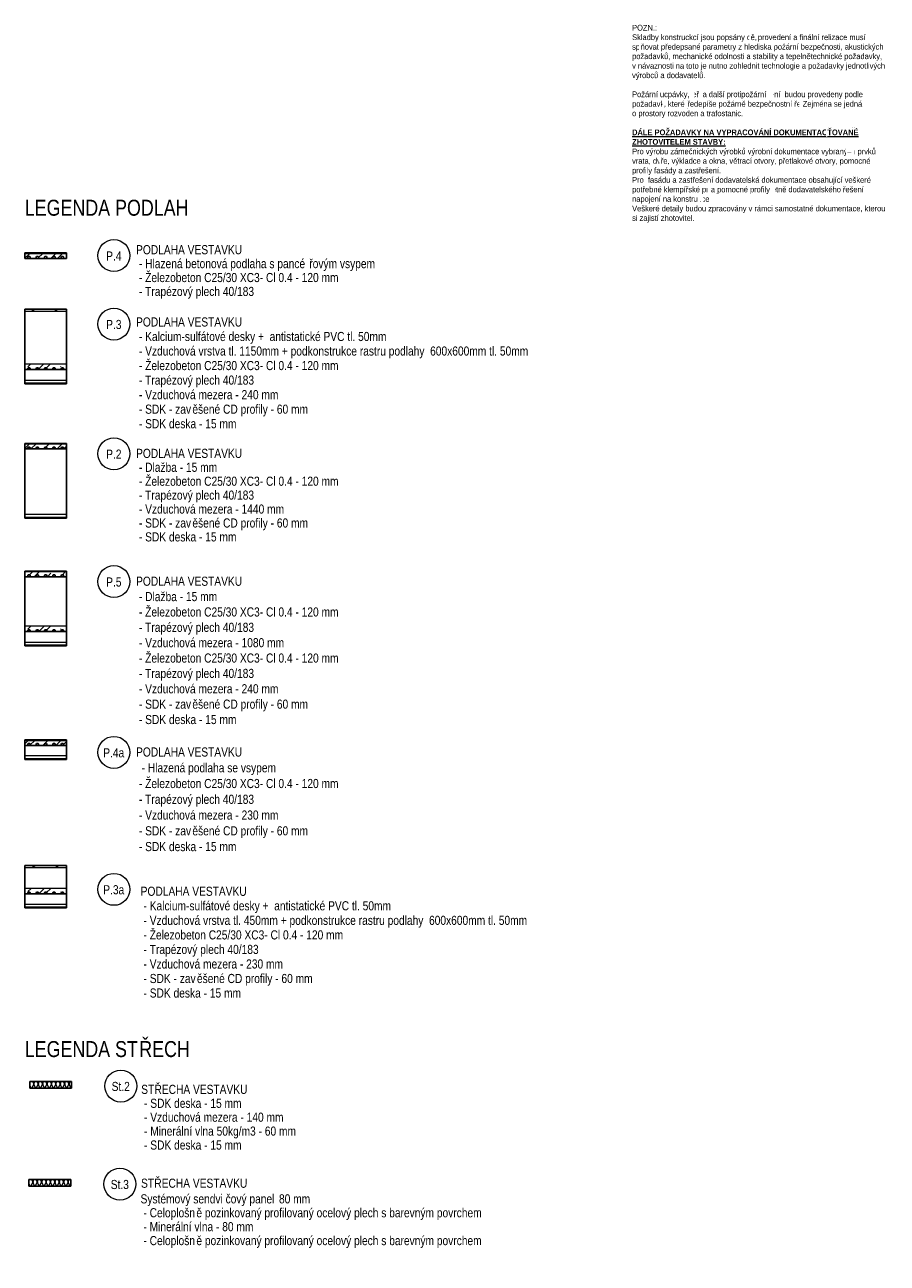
# Model space of a CAD drawing. Header units: millimetres. Extents: x -2033 to 156832, y -23587 to 25008.
# Tile 71 of 71: x 137941 to 156832, y -23587 to 3537. Entities that reach past the tile are written whole.
import ezdxf

# ---------------------------------------------------------------- set-up
doc = ezdxf.new("R2010")
doc.units = ezdxf.units.MM
for name, color, linetype, lineweight in [('CA_PODLAHA', 1, 'Continuous', 25), ('CA_PODLAHA25', 7, 'Continuous', 13), ('CA_SRAFY', 9, 'Continuous', 25), ('CA_TEXT25', 7, 'Continuous', 9)]:
    doc.layers.add(name, color=color, linetype=linetype, lineweight=lineweight)
doc.styles.add('Arial Narrow', font='ARIALN.TTF', dxfattribs={"height": 125})
doc.styles.add('Arial Narrow_B', font='ARIALNB.TTF', dxfattribs={"height": 125})
doc.styles.add('Arial_3', font='arial.ttf', dxfattribs={"width": 0.8, "height": 200})
doc.styles.add('Arial_5', font='arial.ttf', dxfattribs={"width": 0.8, "height": 350})
pattern_1 = [(45, (0, 0), (-359.21, 359.21), []), (45, (143.7, 0), (-359.21, 359.21), []), (45, (431.05, 0), (-215.526, 502.894), [203.2, -101.6, 3.353, -98.247])]
pattern_2 = [(216.87, (203.2, 508), (1523.9982, 1016.0027), [254, -2286]), (206.565, (508, 355.6), (-508.0007, -508.0002), [567.961, -567.961]), (198.435, (508, 101.6), (-1015.9995, -508.0012), [321.288, -1285.15])]

# ---------------------------------------------------------------- blocks, each defined once
blk = doc.blocks.new('Family - ___-2530644-LEGENDA PODLAH A STŘECH - ETAPA2 - VESTAVKY')
at = {"layer": 'CA_SRAFY', "lineweight": 9}
h = blk.add_hatch(dxfattribs=at)
h.set_pattern_fill('FP_55', color=256, style=0, pattern_type=2)
h.set_pattern_definition(pattern_1)
h.paths.add_polyline_path([(914, -1581), (914, -1476), (0, -1476), (0, -1581), (59, -1581), (72, -1541), (111, -1541), (124, -1581), (242, -1581), (254, -1541), (294, -1541), (307, -1581), (425, -1581), (437, -1541), (477, -1541), (489, -1581), (608, -1581), (620, -1541), (660, -1541), (672, -1581), (791, -1581), (803, -1541), (843, -1541), (855, -1581)])
at = {"layer": 'CA_PODLAHA'}
for p, q in [((914, -1461), (0, -1461)), ((0, -1461), (0, -1476)), ((0, -1476), (0, -1541)), ((0, -1541), (0, -1581)), ((0, -1581), (59, -1581)), ((59, -1581), (72, -1541)), ((72, -1541), (91, -1541)), ((91, -1541), (111, -1541)), ((111, -1541), (124, -1581)), ((124, -1581), (183, -1581)), ((183, -1581), (242, -1581)), ((242, -1581), (254, -1541)), ((254, -1541), (274, -1541)), ((274, -1541), (294, -1541)), ((294, -1541), (307, -1581)), ((307, -1581), (366, -1581)), ((366, -1581), (425, -1581)), ((425, -1581), (437, -1541)), ((437, -1541), (457, -1541)), ((457, -1541), (477, -1541)), ((477, -1541), (489, -1581)), ((489, -1581), (549, -1581)), ((549, -1581), (608, -1581)), ((608, -1581), (620, -1541)), ((620, -1541), (640, -1541)), ((640, -1541), (660, -1541)), ((660, -1541), (672, -1581)), ((672, -1581), (732, -1581)), ((732, -1581), (791, -1581)), ((791, -1581), (803, -1541)), ((803, -1541), (823, -1541)), ((823, -1541), (843, -1541)), ((843, -1541), (855, -1581)), ((855, -1581), (914, -1581)), ((914, -1476), (914, -1461)), ((914, -1541), (914, -1476)), ((914, -1581), (914, -1541))]:
    blk.add_line(p, q, dxfattribs=at)
at = {"layer": 'CA_PODLAHA25'}
for p, q in [((914, -1476), (0, -1476)), ((59, -1581), (124, -1581)), ((242, -1581), (307, -1581)), ((425, -1581), (489, -1581)), ((608, -1581), (672, -1581)), ((791, -1581), (855, -1581))]:
    blk.add_line(p, q, dxfattribs=at)
blk = doc.blocks.new('Family - ___-2530658-LEGENDA PODLAH A STŘECH - ETAPA2 - VESTAVKY')
at = {"layer": 'CA_SRAFY', "lineweight": 9}
h = blk.add_hatch(dxfattribs=at)
h.set_pattern_fill('FP_56', color=256, style=0, pattern_type=2)
h.set_pattern_definition(pattern_2)
h.paths.add_polyline_path([(914, -2744), (914, -2694), (0, -2694), (0, -2744)])
h = blk.add_hatch(dxfattribs=at)
h.set_pattern_fill('FP_55', color=256, style=0, pattern_type=2)
h.set_pattern_definition(pattern_1)
h.paths.add_polyline_path([(914, -4014), (914, -3894), (0, -3894), (0, -4014), (60, -4014), (72, -3974), (111, -3974), (124, -4014), (242, -4014), (254, -3974), (294, -3974), (307, -4014), (425, -4014), (437, -3974), (477, -3974), (490, -4014), (608, -4014), (620, -3974), (660, -3974), (672, -4014), (791, -4014), (803, -3974), (843, -3974), (855, -4014)])
at = {"layer": 'CA_PODLAHA'}
for p, q in [((914, -2694), (0, -2694)), ((0, -2694), (0, -2744)), ((914, -2744), (914, -2694)), ((0, -2744), (0, -3894)), ((914, -3894), (914, -2744)), ((0, -3894), (0, -3974)), ((0, -3974), (0, -4014)), ((0, -4014), (60, -4014)), ((914, -4014), (0, -4014)), ((0, -4014), (0, -4254)), ((60, -4014), (72, -3974)), ((72, -3974), (91, -3974)), ((91, -3974), (111, -3974)), ((111, -3974), (124, -4014)), ((124, -4014), (183, -4014)), ((183, -4014), (242, -4014)), ((242, -4014), (254, -3974)), ((254, -3974), (274, -3974)), ((274, -3974), (294, -3974)), ((294, -3974), (307, -4014)), ((307, -4014), (366, -4014)), ((366, -4014), (425, -4014)), ((425, -4014), (437, -3974)), ((437, -3974), (457, -3974)), ((457, -3974), (477, -3974)), ((477, -3974), (490, -4014)), ((490, -4014), (549, -4014)), ((549, -4014), (608, -4014)), ((608, -4014), (620, -3974)), ((620, -3974), (640, -3974)), ((640, -3974), (660, -3974)), ((660, -3974), (672, -4014)), ((672, -4014), (732, -4014)), ((732, -4014), (791, -4014)), ((791, -4014), (803, -3974)), ((803, -3974), (823, -3974)), ((823, -3974), (843, -3974)), ((843, -3974), (855, -4014)), ((855, -4014), (914, -4014)), ((914, -3974), (914, -3894)), ((914, -4014), (914, -3974)), ((914, -4254), (914, -4014)), ((0, -4254), (0, -4314)), ((0, -4314), (0, -4329)), ((0, -4329), (914, -4329)), ((914, -4314), (914, -4254)), ((914, -4329), (914, -4314))]:
    blk.add_line(p, q, dxfattribs=at)
at = {"layer": 'CA_PODLAHA25'}
for p, q in [((914, -2744), (0, -2744)), ((914, -3894), (0, -3894)), ((914, -4254), (0, -4254)), ((914, -4314), (0, -4314))]:
    blk.add_line(p, q, dxfattribs=at)
blk = doc.blocks.new('Family - ___-2530667-LEGENDA PODLAH A STŘECH - ETAPA2 - VESTAVKY')
at = {"layer": 'CA_SRAFY', "lineweight": 9}
h = blk.add_hatch(dxfattribs=at)
h.set_pattern_fill('FP_55', color=256, style=0, pattern_type=2)
h.set_pattern_definition(pattern_1)
h.paths.add_polyline_path([(914, -5752), (914, -5647), (0, -5647), (0, -5752), (60, -5752), (72, -5712), (111, -5712), (124, -5752), (242, -5752), (254, -5712), (294, -5712), (307, -5752), (425, -5752), (437, -5712), (477, -5712), (490, -5752), (608, -5752), (620, -5712), (660, -5712), (672, -5752), (791, -5752), (803, -5712), (843, -5712), (855, -5752)])
at = {"layer": 'CA_PODLAHA'}
for p, q in [((914, -5632), (0, -5632)), ((0, -5632), (0, -5647)), ((0, -5647), (0, -5712)), ((914, -5647), (914, -5632)), ((914, -5712), (914, -5647)), ((0, -5712), (0, -5752)), ((0, -5752), (60, -5752)), ((914, -5752), (0, -5752)), ((0, -5752), (0, -7192)), ((60, -5752), (72, -5712)), ((72, -5712), (91, -5712)), ((91, -5712), (111, -5712)), ((111, -5712), (124, -5752)), ((124, -5752), (183, -5752)), ((183, -5752), (242, -5752)), ((242, -5752), (254, -5712)), ((254, -5712), (274, -5712)), ((274, -5712), (294, -5712)), ((294, -5712), (307, -5752)), ((307, -5752), (366, -5752)), ((366, -5752), (425, -5752)), ((425, -5752), (437, -5712)), ((437, -5712), (457, -5712)), ((457, -5712), (477, -5712)), ((477, -5712), (490, -5752)), ((490, -5752), (549, -5752)), ((549, -5752), (608, -5752)), ((608, -5752), (620, -5712)), ((620, -5712), (640, -5712)), ((640, -5712), (660, -5712)), ((660, -5712), (672, -5752)), ((672, -5752), (732, -5752)), ((732, -5752), (791, -5752)), ((791, -5752), (803, -5712)), ((803, -5712), (823, -5712)), ((823, -5712), (843, -5712)), ((843, -5712), (855, -5752)), ((855, -5752), (914, -5752)), ((914, -5752), (914, -5712)), ((914, -7192), (914, -5752)), ((0, -7192), (0, -7252)), ((0, -7252), (0, -7267)), ((0, -7267), (914, -7267)), ((914, -7252), (914, -7192)), ((914, -7267), (914, -7252))]:
    blk.add_line(p, q, dxfattribs=at)
at = {"layer": 'CA_PODLAHA25'}
for p, q in [((914, -5647), (0, -5647)), ((914, -7192), (0, -7192)), ((914, -7252), (0, -7252))]:
    blk.add_line(p, q, dxfattribs=at)
blk = doc.blocks.new('Family - ___-2530699-LEGENDA PODLAH A STŘECH - ETAPA2 - VESTAVKY')
at = {"layer": 'CA_SRAFY', "lineweight": 9}
h = blk.add_hatch(dxfattribs=at)
h.set_pattern_fill('FP_57', color=256, angle=-113.578, style=0, pattern_type=2)
h.set_pattern_definition([(246.422, (495.98, -19616.23), (-0.0002, -220.727), [38.113, -20.106, 100.311, -20.106, -62.196]), (246.422, (495.98, -19616.23), (-0.0002, -220.727), [-178.636, 38.113, -24.083]), (293.578, (553.78, -19616.23), (96.332, 0.0005), [38.113, -20.106, 100.311, -20.106, -62.196]), (293.578, (553.78, -19616.23), (96.332, 0.0005), [-178.636, 38.113, -24.083]), (180, (553.78, -19616.23), (-6e-13, -220.73), [57.8, -38.532]), (180, (505.61, -19814.88), (-6e-13, -220.73), [57.8, -38.532]), (270, (569.03, -19651.16), (96.334, -2e-13), [18.426, -202.3]), (270, (520.86, -19761.53), (96.334, -2e-13), [18.426, -202.3]), (270, (480.74, -19651.16), (96.334, -2e-13), [18.426, -202.3]), (270, (432.57, -19761.53), (96.334, -2e-13), [18.426, -202.3])])
h.paths.add_polyline_path([(1026, -19605), (112, -19605), (112, -19755), (1026, -19755)])
at = {"layer": 'CA_PODLAHA'}
for p, q in [((1026, -19605), (112, -19605)), ((112, -19605), (112, -19755)), ((112, -19755), (1026, -19755)), ((1026, -19755), (1026, -19605))]:
    blk.add_line(p, q, dxfattribs=at)
blk = doc.blocks.new('Family - ___-2531409-LEGENDA PODLAH A STŘECH - ETAPA2 - VESTAVKY')
at = {"layer": 'CA_SRAFY', "lineweight": 9}
h = blk.add_hatch(dxfattribs=at)
h.set_pattern_fill('FP_55', color=256, style=0, pattern_type=2)
h.set_pattern_definition(pattern_1)
h.paths.add_polyline_path([(914, -8552), (914, -8447), (0, -8447), (0, -8552), (59, -8552), (71, -8512), (111, -8512), (123, -8552), (242, -8552), (254, -8512), (294, -8512), (306, -8552), (425, -8552), (437, -8512), (477, -8512), (489, -8552), (608, -8552), (620, -8512), (660, -8512), (672, -8552), (791, -8552), (803, -8512), (843, -8512), (855, -8552)])
h = blk.add_hatch(dxfattribs=at)
h.set_pattern_fill('FP_55', color=256, style=0, pattern_type=2)
h.set_pattern_definition(pattern_1)
h.paths.add_polyline_path([(914, -9752), (914, -9632), (0, -9632), (0, -9752), (59, -9752), (71, -9712), (111, -9712), (123, -9752), (242, -9752), (254, -9712), (294, -9712), (306, -9752), (425, -9752), (437, -9712), (477, -9712), (489, -9752), (608, -9752), (620, -9712), (660, -9712), (672, -9752), (791, -9752), (803, -9712), (843, -9712), (855, -9752)])
at = {"layer": 'CA_PODLAHA'}
for p, q in [((914, -8432), (0, -8432)), ((0, -8432), (0, -8447)), ((0, -8447), (0, -8512)), ((0, -8512), (0, -8552)), ((0, -8552), (59, -8552)), ((914, -8552), (0, -8552)), ((0, -8552), (0, -9632)), ((59, -8552), (71, -8512)), ((71, -8512), (91, -8512)), ((91, -8512), (111, -8512)), ((111, -8512), (123, -8552)), ((123, -8552), (183, -8552)), ((183, -8552), (242, -8552)), ((242, -8552), (254, -8512)), ((254, -8512), (274, -8512)), ((274, -8512), (294, -8512)), ((294, -8512), (306, -8552)), ((306, -8552), (366, -8552)), ((366, -8552), (425, -8552)), ((425, -8552), (437, -8512)), ((437, -8512), (457, -8512)), ((457, -8512), (477, -8512)), ((477, -8512), (489, -8552)), ((489, -8552), (549, -8552)), ((549, -8552), (608, -8552)), ((608, -8552), (620, -8512)), ((620, -8512), (640, -8512)), ((640, -8512), (660, -8512)), ((660, -8512), (672, -8552)), ((672, -8552), (732, -8552)), ((732, -8552), (791, -8552)), ((791, -8552), (803, -8512)), ((803, -8512), (823, -8512)), ((823, -8512), (843, -8512)), ((843, -8512), (855, -8552)), ((855, -8552), (914, -8552)), ((914, -8447), (914, -8432)), ((914, -8512), (914, -8447)), ((914, -8552), (914, -8512)), ((914, -9632), (914, -8552)), ((0, -9632), (0, -9712)), ((0, -9712), (0, -9752)), ((0, -9752), (59, -9752)), ((914, -9752), (0, -9752)), ((0, -9752), (0, -9992)), ((59, -9752), (71, -9712)), ((71, -9712), (91, -9712)), ((91, -9712), (111, -9712)), ((111, -9712), (123, -9752)), ((123, -9752), (183, -9752)), ((183, -9752), (242, -9752)), ((242, -9752), (254, -9712)), ((254, -9712), (274, -9712)), ((274, -9712), (294, -9712)), ((294, -9712), (306, -9752)), ((306, -9752), (366, -9752)), ((366, -9752), (425, -9752)), ((425, -9752), (437, -9712)), ((437, -9712), (457, -9712)), ((457, -9712), (477, -9712)), ((477, -9712), (489, -9752)), ((489, -9752), (549, -9752)), ((549, -9752), (608, -9752)), ((608, -9752), (620, -9712)), ((620, -9712), (640, -9712)), ((640, -9712), (660, -9712)), ((660, -9712), (672, -9752)), ((672, -9752), (732, -9752)), ((732, -9752), (791, -9752)), ((791, -9752), (803, -9712)), ((803, -9712), (823, -9712)), ((823, -9712), (843, -9712)), ((843, -9712), (855, -9752)), ((855, -9752), (914, -9752)), ((914, -9712), (914, -9632)), ((914, -9752), (914, -9712)), ((914, -9992), (914, -9752)), ((0, -9992), (0, -10052)), ((914, -10052), (914, -9992)), ((0, -10052), (0, -10067)), ((0, -10067), (914, -10067)), ((914, -10067), (914, -10052))]:
    blk.add_line(p, q, dxfattribs=at)
at = {"layer": 'CA_PODLAHA25'}
for p, q in [((914, -8447), (0, -8447)), ((914, -9632), (0, -9632)), ((914, -9992), (0, -9992)), ((914, -10052), (0, -10052))]:
    blk.add_line(p, q, dxfattribs=at)
blk = doc.blocks.new('Family - ___-2532806-LEGENDA PODLAH A STŘECH - ETAPA2 - VESTAVKY')
at = {"layer": 'CA_SRAFY', "lineweight": 9}
h = blk.add_hatch(dxfattribs=at)
h.set_pattern_fill('FP_55', color=256, style=0, pattern_type=2)
h.set_pattern_definition(pattern_1)
h.paths.add_polyline_path([(914, -12247), (914, -12142), (0, -12142), (0, -12247), (60, -12247), (72, -12207), (111, -12207), (124, -12247), (242, -12247), (254, -12207), (294, -12207), (307, -12247), (425, -12247), (437, -12207), (477, -12207), (490, -12247), (608, -12247), (620, -12207), (660, -12207), (672, -12247), (791, -12247), (803, -12207), (843, -12207), (855, -12247)])
at = {"layer": 'CA_PODLAHA'}
for p, q in [((914, -12127), (0, -12127)), ((0, -12127), (0, -12142)), ((0, -12142), (0, -12207)), ((914, -12142), (914, -12127)), ((914, -12207), (914, -12142)), ((0, -12207), (0, -12247)), ((0, -12247), (60, -12247)), ((914, -12247), (0, -12247)), ((0, -12247), (0, -12477)), ((0, -12477), (0, -12537)), ((60, -12247), (72, -12207)), ((72, -12207), (91, -12207)), ((91, -12207), (111, -12207)), ((111, -12207), (124, -12247)), ((124, -12247), (183, -12247)), ((183, -12247), (242, -12247)), ((242, -12247), (254, -12207)), ((254, -12207), (274, -12207)), ((274, -12207), (294, -12207)), ((294, -12207), (307, -12247)), ((307, -12247), (366, -12247)), ((366, -12247), (425, -12247)), ((425, -12247), (437, -12207)), ((437, -12207), (457, -12207)), ((457, -12207), (477, -12207)), ((477, -12207), (490, -12247)), ((490, -12247), (549, -12247)), ((549, -12247), (608, -12247)), ((608, -12247), (620, -12207)), ((620, -12207), (640, -12207)), ((640, -12207), (660, -12207)), ((660, -12207), (672, -12247)), ((672, -12247), (732, -12247)), ((732, -12247), (791, -12247)), ((791, -12247), (803, -12207)), ((803, -12207), (823, -12207)), ((823, -12207), (843, -12207)), ((843, -12207), (855, -12247)), ((855, -12247), (914, -12247)), ((914, -12247), (914, -12207)), ((914, -12477), (914, -12247)), ((914, -12537), (914, -12477)), ((0, -12537), (0, -12552)), ((0, -12552), (914, -12552)), ((914, -12552), (914, -12537))]:
    blk.add_line(p, q, dxfattribs=at)
at = {"layer": 'CA_PODLAHA25'}
for p, q in [((914, -12142), (0, -12142)), ((914, -12477), (0, -12477)), ((914, -12537), (0, -12537))]:
    blk.add_line(p, q, dxfattribs=at)
blk = doc.blocks.new('Family - ___-2532854-LEGENDA PODLAH A STŘECH - ETAPA2 - VESTAVKY')
at = {"layer": 'CA_SRAFY', "lineweight": 9}
h = blk.add_hatch(dxfattribs=at)
h.set_pattern_fill('FP_56', color=256, style=0, pattern_type=2)
h.set_pattern_definition(pattern_2)
h.paths.add_polyline_path([(914, -14927), (914, -14877), (0, -14877), (0, -14927)])
h = blk.add_hatch(dxfattribs=at)
h.set_pattern_fill('FP_55', color=256, style=0, pattern_type=2)
h.set_pattern_definition(pattern_1)
h.paths.add_polyline_path([(914, -15497), (914, -15377), (0, -15377), (0, -15497), (59, -15497), (71, -15457), (111, -15457), (123, -15497), (242, -15497), (254, -15457), (294, -15457), (306, -15497), (425, -15497), (437, -15457), (477, -15457), (489, -15497), (608, -15497), (620, -15457), (660, -15457), (672, -15497), (791, -15497), (803, -15457), (843, -15457), (855, -15497)])
at = {"layer": 'CA_PODLAHA'}
for p, q in [((914, -14877), (0, -14877)), ((0, -14877), (0, -14927)), ((914, -14927), (914, -14877)), ((0, -14927), (0, -15377)), ((914, -15377), (914, -14927)), ((0, -15377), (0, -15457)), ((0, -15457), (0, -15497)), ((59, -15497), (71, -15457)), ((71, -15457), (91, -15457)), ((91, -15457), (111, -15457)), ((111, -15457), (123, -15497)), ((242, -15497), (254, -15457)), ((254, -15457), (274, -15457)), ((274, -15457), (294, -15457)), ((294, -15457), (306, -15497)), ((425, -15497), (437, -15457)), ((437, -15457), (457, -15457)), ((457, -15457), (477, -15457)), ((477, -15457), (489, -15497)), ((608, -15497), (620, -15457)), ((620, -15457), (640, -15457)), ((640, -15457), (660, -15457)), ((660, -15457), (672, -15497)), ((791, -15497), (803, -15457)), ((803, -15457), (823, -15457)), ((823, -15457), (843, -15457)), ((843, -15457), (855, -15497)), ((914, -15457), (914, -15377)), ((914, -15497), (914, -15457)), ((0, -15497), (59, -15497)), ((914, -15497), (0, -15497)), ((0, -15497), (0, -15727)), ((0, -15727), (0, -15787)), ((123, -15497), (183, -15497)), ((183, -15497), (242, -15497)), ((306, -15497), (366, -15497)), ((366, -15497), (425, -15497)), ((489, -15497), (549, -15497)), ((549, -15497), (608, -15497)), ((672, -15497), (732, -15497)), ((732, -15497), (791, -15497)), ((855, -15497), (914, -15497)), ((914, -15727), (914, -15497)), ((914, -15787), (914, -15727)), ((0, -15787), (0, -15802)), ((0, -15802), (914, -15802)), ((914, -15802), (914, -15787))]:
    blk.add_line(p, q, dxfattribs=at)
at = {"layer": 'CA_PODLAHA25'}
for p, q in [((914, -14927), (0, -14927)), ((914, -15377), (0, -15377)), ((914, -15727), (0, -15727)), ((914, -15787), (0, -15787))]:
    blk.add_line(p, q, dxfattribs=at)
blk = doc.blocks.new('Family - ___-2553452-LEGENDA PODLAH A STŘECH - ETAPA2 - VESTAVKY')
at = {"layer": 'CA_SRAFY', "lineweight": 9}
h = blk.add_hatch(dxfattribs=at)
h.set_pattern_fill('FP_58', color=256, angle=-113.578, style=0, pattern_type=2)
h.set_pattern_definition([(246.422, (475.39, -21763.38), (-0.0002, -220.727), [38.113, -20.106, 100.311, -20.106, -62.196]), (246.422, (475.39, -21763.38), (-0.0002, -220.727), [-178.636, 38.113, -24.083]), (293.578, (533.19, -21763.38), (96.332, 0.0005), [38.113, -20.106, 100.311, -20.106, -62.196]), (293.578, (533.19, -21763.38), (96.332, 0.0005), [-178.636, 38.113, -24.083]), (180, (533.19, -21763.38), (-6e-13, -220.73), [57.8, -38.532]), (180, (485.02, -21962.03), (-6e-13, -220.73), [57.8, -38.532]), (270, (548.43, -21798.31), (96.334, -2e-13), [18.426, -202.3]), (270, (500.27, -21908.67), (96.334, -2e-13), [18.426, -202.3]), (270, (460.14, -21798.31), (96.334, -2e-13), [18.426, -202.3]), (270, (411.98, -21908.67), (96.334, -2e-13), [18.426, -202.3])])
h.paths.add_polyline_path([(1006, -21752), (91, -21752), (91, -21902), (1006, -21902)])
at = {"layer": 'CA_PODLAHA'}
for p, q in [((1006, -21752), (91, -21752)), ((91, -21752), (91, -21902)), ((91, -21902), (1006, -21902)), ((1006, -21902), (1006, -21752))]:
    blk.add_line(p, q, dxfattribs=at)
blk = doc.blocks.new('HP_Bublina_obecná_03 - HP_Bublina_obecná_03-434123-LEGENDA PODLAH A STŘECH - ETAPA2 - VESTAVKY')
at = {"layer": 'CA_TEXT25'}
blk.add_circle((1953, -1518), 350, dxfattribs=at)

msp = doc.modelspace()

# ---------------------------------------------------------------- block references
at = {"layer": 'CA_PODLAHA25'}
for name in ['Family - ___-2530644-LEGENDA PODLAH A STŘECH - ETAPA2 - VESTAVKY', 'Family - ___-2530658-LEGENDA PODLAH A STŘECH - ETAPA2 - VESTAVKY', 'Family - ___-2530667-LEGENDA PODLAH A STŘECH - ETAPA2 - VESTAVKY', 'Family - ___-2531409-LEGENDA PODLAH A STŘECH - ETAPA2 - VESTAVKY', 'Family - ___-2532806-LEGENDA PODLAH A STŘECH - ETAPA2 - VESTAVKY', 'Family - ___-2532854-LEGENDA PODLAH A STŘECH - ETAPA2 - VESTAVKY', 'Family - ___-2530699-LEGENDA PODLAH A STŘECH - ETAPA2 - VESTAVKY', 'Family - ___-2553452-LEGENDA PODLAH A STŘECH - ETAPA2 - VESTAVKY']:
    msp.add_blockref(name, (137940.7, 0), dxfattribs=at)
at = {"layer": 'CA_TEXT25'}
for p in [(137940.7, 0), (137940.7, -1500), (137940.7, -4340), (137940.7, -7140), (137940.7, -10880), (137940.7, -13880), (138092.5, -18188.3), (138071.9, -20335.4)]:
    msp.add_blockref('HP_Bublina_obecná_03 - HP_Bublina_obecná_03-434123-LEGENDA PODLAH A STŘECH - ETAPA2 - VESTAVKY', p, dxfattribs=at)

# ---------------------------------------------------------------- texts
at = {"layer": 'CA_TEXT25', "attachment_point": 1, "bg_fill": 3, "box_fill_scale": 1.25, "bg_fill_color": 256, "bg_fill_true_color": 13158600, "bg_fill_transparency": 0}
for s, insert, char_height, width, style in [('POZN.:', (151244.1, 3535), 125, 581.223, 'Arial Narrow'), ('řešení  budou provedeny podle ', (154038.8, 2076.5), 125, 2437.13, 'Arial Narrow'), (' dveře', (152345.4, 2076.5), 125, 481.012, 'Arial Narrow'), ('LEGENDA PODLAH', (137940.7, -294.7), 350, 4406.074, 'Arial_5'), ('LEGENDA ST', (137940.7, -18721.1), 350, 3039.999, 'Arial_5')]:
    msp.add_mtext(s, dxfattribs=dict(at, insert=insert, char_height=char_height, width=width, style=style))
at = {"layer": 'CA_TEXT25', "char_height": 200, "attachment_point": 1, "style": 'Arial_3'}
for s, insert, width in [('PODLAHA VESTAVKU', (140379.1, -1288.8), 2879.662), ('P.4', (139724, -1426.6), 416.877), (' - Hlazená betonová podlaha s pancé', (140379.1, -1593.6), 4598.48), ('řovým vsypem', (144173.2, -1593.6), 1802.194), (' - Železobeton C25/30 XC3- Cl 0.4 - 120 mm', (140379.1, -1898.4), 5483.542), (' - Trapézový plech 40/183', (140379.1, -2203.2), 3206.75), ('P.3', (139724, -2926.6), 416.877), ('PODLAHA VESTAVKU', (140379.1, -2871.3), 2879.662), (' - Kalcium-sulfátové desky +  antistatické PVC tl. 50mm', (140379.1, -3189.7), 6836.791), (' - Vzduchová vrstva tl. 1150mm + podkonstrukce rastru podlahy  600x600mm tl. 50mm', (140379.1, -3508.1), 10678.478), (' - Železobeton C25/30 XC3- Cl 0.4 - 120 mm', (140379.1, -3826.5), 5483.542), (' - Trapézový plech 40/183', (140379.1, -4144.9), 3206.75), (' - Vzduchová mezera - 240 mm', (140379.1, -4463.3), 3860.927), (' - SDK - zav', (140379.1, -4781.7), 1494.345), ('ěšené CD profily - 60 mm', (141612.1, -4781.7), 3142.615), (' - SDK deska - 15 mm', (140379.1, -5100.1), 2725.738), ('P.2', (139724, -5766.6), 416.877), ('PODLAHA VESTAVKU', (140379.1, -5749.7), 2879.662), (' - Dlažba - 15 mm', (140379.1, -6054.5), 2193.417), (' - Železobeton C25/30 XC3- Cl 0.4 - 120 mm', (140379.1, -6359.3), 5483.542), (' - Trapézový plech 40/183 ', (140379.1, -6664.1), 3283.712), (' - Vzduchová mezera - 1440 mm', (140379.1, -6968.9), 4014.851), (' - SDK - zav', (140379.1, -7273.7), 1494.345), ('ěšené CD profily - 60 mm', (141612.1, -7273.7), 3142.615), (' - SDK deska - 15 mm', (140379.1, -7578.5), 2725.738), ('P.5', (139724, -8566.6), 416.877), ('PODLAHA VESTAVKU', (140379.1, -8549.7), 2879.662), (' - Dlažba - 15 mm', (140379.1, -8886.2), 2193.417), (' - Železobeton C25/30 XC3- Cl 0.4 - 120 mm', (140379.1, -9222.8), 5483.542), (' - Trapézový plech 40/183 ', (140379.1, -9559.3), 3283.712), (' - Vzduchová mezera - 1080 mm', (140379.1, -9895.8), 4014.851), (' - Železobeton C25/30 XC3- Cl 0.4 - 120 mm', (140379.1, -10232.4), 5483.542), (' - Trapézový plech 40/183 ', (140379.1, -10568.9), 3283.712), (' - Vzduchová mezera - 240 mm', (140379.1, -10905.4), 3860.927), (' - SDK - zav', (140379.1, -11242), 1494.345), ('ěšené CD profily - 60 mm', (141612.1, -11242), 3142.615), (' - SDK deska - 15 mm', (140379.1, -11578.5), 2725.738), ('P.4a', (139660.4, -12306.6), 570.801), ('PODLAHA VESTAVKU', (140379.1, -12289.7), 2879.662), ('Hlazená podlaha se vsypem', (140636.7, -12635), 3488.944), (' - Železobeton C25/30 XC3- Cl 0.4 - 120 mm', (140379.1, -12980.2), 5483.542), ('- ', (140499.1, -12635), 166.751), (' - Trapézový plech 40/183 ', (140379.1, -13325.5), 3283.712), (' - Vzduchová mezera - 230 mm', (140379.1, -13670.7), 3860.927), (' - SDK - zav', (140379.1, -14016), 1494.345), ('ěšené CD profily - 60 mm', (141612.1, -14016), 3142.615), (' - SDK deska - 15 mm', (140379.1, -14361.2), 2725.738), ('P.3a', (139660.4, -15306.6), 570.801), ('PODLAHA VESTAVKU', (140479.3, -15339.9), 2879.662), (' - Kalcium-sulfátové desky +  antistatické PVC tl. 50mm', (140479.3, -15658.3), 6836.791), (' - Vzduchová vrstva tl. 450mm + podkonstrukce rastru podlahy  600x600mm tl. 50mm', (140479.3, -15976.7), 10524.553), (' - Železobeton C25/30 XC3- Cl 0.4 - 120 mm', (140479.3, -16295.1), 5483.542), (' - Trapézový plech 40/183', (140479.3, -16613.5), 3206.75), (' - Vzduchová mezera - 230 mm', (140479.3, -16931.9), 3860.927), (' - SDK - zav', (140479.3, -17250.3), 1494.345), ('ěšené CD profily - 60 mm', (141712.2, -17250.3), 3142.615), (' - SDK deska - 15 mm', (140479.3, -17568.7), 2725.738), ('St.2', (139844.2, -19614.9), 493.839), ('ST', (140490.9, -19678.5), 352.743), ('ŘECHA VESTAVKU', (140782, -19678.5), 2526.919), (' - SDK deska - 15 mm', (140490.9, -19983.3), 2725.738), (' - Vzduchová mezera - 140 mm', (140490.9, -20288.1), 3860.927), (' - Minerální vlna 50kg/m3 - 60 mm', (140490.9, -20592.9), 4207.256), (' - SDK deska - 15 mm', (140490.9, -20897.7), 2725.738), ('ŘECHA VESTAVKU', (140778.4, -21733.7), 2526.919), ('St.3', (139823.6, -21762), 493.839), ('ST', (140487.4, -21733.7), 352.743), ('Systémový sendvi', (140477.3, -22076.3), 2257.552), ('čový panel ', (142340, -22076.3), 1417.383), ('80 mm', (143509.4, -22076.3), 846.582), (' - Celoplošn', (140477.3, -22381.1), 1481.518), ('ě pozinkovaný profilovaný ocelový plech s barevným povrchem ', (141699.7, -22381.1), 7895.019), (' - Minerální vlna - 80 mm', (140477.3, -22685.9), 3065.653), ('ě pozinkovaný profilovaný ocelový plech s barevným povrchem ', (141699.7, -22990.7), 7895.019), (' - Celoplošn', (140477.3, -22990.7), 1481.518)]:
    msp.add_mtext(s, dxfattribs=dict(at, insert=insert, width=width))

# ---------------------------------------------------------------- next in the draw order: texts
at = {"layer": 'CA_TEXT25', "attachment_point": 1, "bg_fill": 3, "box_fill_scale": 1.25, "bg_fill_color": 256, "bg_fill_true_color": 13158600, "bg_fill_transparency": 0}
for s, insert, char_height, width, style in [('Skladby konstruckcí jsou popsány obecn', (151244.1, 3326.6), 125, 3146.623, 'Arial Narrow'), (' a další protipožární ', (152742.3, 2076.5), 125, 1571.307, 'Arial Narrow'), ('ŘECH', (140449, -18721.1), 350, 1359.662, 'Arial_5')]:
    msp.add_mtext(s, dxfattribs=dict(at, insert=insert, char_height=char_height, width=width, style=style))

# ---------------------------------------------------------------- next in the draw order: texts
at = {"layer": 'CA_TEXT25', "char_height": 125, "attachment_point": 1, "style": 'Arial Narrow', "bg_fill": 3, "box_fill_scale": 1.25, "bg_fill_color": 256, "bg_fill_true_color": 13158600, "bg_fill_transparency": 0}
for s, insert, width in [('ě, ', (153840.3, 3326.6), 192.405), ('spl', (151244.1, 3118.3), 224.472)]:
    msp.add_mtext(s, dxfattribs=dict(at, insert=insert, width=width))

# ---------------------------------------------------------------- next in the draw order: texts
at = {"layer": 'CA_TEXT25', "insert": (153999.1, 3326.6), "char_height": 125, "width": 2549.366, "attachment_point": 1, "style": 'Arial Narrow', "bg_fill": 3, "box_fill_scale": 1.25, "bg_fill_color": 256, "bg_fill_true_color": 13158600, "bg_fill_transparency": 0}
msp.add_mtext('provedení a finální relizace musí ', dxfattribs=at)

# ---------------------------------------------------------------- next in the draw order: texts
at = {"layer": 'CA_TEXT25', "insert": (151429.3, 3118.3), "char_height": 125, "width": 5683.964, "attachment_point": 1, "style": 'Arial Narrow', "bg_fill": 3, "box_fill_scale": 1.25, "bg_fill_color": 256, "bg_fill_true_color": 13158600, "bg_fill_transparency": 0}
msp.add_mtext('ňovat předepsané parametry z hlediska požární bezpečnosti, akustických ', dxfattribs=at)

# ---------------------------------------------------------------- next in the draw order: texts
at = {"layer": 'CA_TEXT25', "insert": (151244.1, 2909.9), "char_height": 125, "width": 5868.352, "attachment_point": 1, "style": 'Arial Narrow', "bg_fill": 3, "box_fill_scale": 1.25, "bg_fill_color": 256, "bg_fill_true_color": 13158600, "bg_fill_transparency": 0}
msp.add_mtext('požadavků, mechanické odolnosti a stability a tepelnětechnické požadavky, ', dxfattribs=at)

# ---------------------------------------------------------------- next in the draw order: texts
at = {"layer": 'CA_TEXT25', "insert": (151244.1, 2701.6), "char_height": 125, "width": 5908.437, "attachment_point": 1, "style": 'Arial Narrow', "bg_fill": 3, "box_fill_scale": 1.25, "bg_fill_color": 256, "bg_fill_true_color": 13158600, "bg_fill_transparency": 0}
msp.add_mtext('v návaznosti na toto je nutno zohlednit technologie a požadavky jednotlivých ', dxfattribs=at)

# ---------------------------------------------------------------- next in the draw order: texts
at = {"layer": 'CA_TEXT25', "insert": (151244.1, 2493.2), "char_height": 125, "width": 1747.679, "attachment_point": 1, "style": 'Arial Narrow', "bg_fill": 3, "box_fill_scale": 1.25, "bg_fill_color": 256, "bg_fill_true_color": 13158600, "bg_fill_transparency": 0}
msp.add_mtext('výrobců a dodavatelů. ', dxfattribs=at)

# ---------------------------------------------------------------- next in the draw order: texts
at = {"layer": 'CA_TEXT25', "insert": (151244.1, 2076.5), "char_height": 125, "width": 1334.81, "attachment_point": 1, "style": 'Arial Narrow', "bg_fill": 3, "box_fill_scale": 1.25, "bg_fill_color": 256, "bg_fill_true_color": 13158600, "bg_fill_transparency": 0}
msp.add_mtext('Požární ucpávky,', dxfattribs=at)

# ---------------------------------------------------------------- next in the draw order: texts
at = {"layer": 'CA_TEXT25', "insert": (151244.1, 1868.1), "char_height": 125, "width": 841.772, "attachment_point": 1, "style": 'Arial Narrow', "bg_fill": 3, "box_fill_scale": 1.25, "bg_fill_color": 256, "bg_fill_true_color": 13158600, "bg_fill_transparency": 0}
msp.add_mtext('požadavků', dxfattribs=at)

# ---------------------------------------------------------------- next in the draw order: texts
at = {"layer": 'CA_TEXT25', "insert": (151938.6, 1868.1), "char_height": 125, "width": 625.316, "attachment_point": 1, "style": 'Arial Narrow', "bg_fill": 3, "box_fill_scale": 1.25, "bg_fill_color": 256, "bg_fill_true_color": 13158600, "bg_fill_transparency": 0}
msp.add_mtext(', které p', dxfattribs=at)

# ---------------------------------------------------------------- next in the draw order: texts
at = {"layer": 'CA_TEXT25', "insert": (152454.6, 1868.1), "char_height": 125, "width": 3006.328, "attachment_point": 1, "style": 'Arial Narrow', "bg_fill": 3, "box_fill_scale": 1.25, "bg_fill_color": 256, "bg_fill_true_color": 13158600, "bg_fill_transparency": 0}
msp.add_mtext('ředepíše požárně bezpečnostní řešení.', dxfattribs=at)

# ---------------------------------------------------------------- next in the draw order: texts
at = {"layer": 'CA_TEXT25', "char_height": 125, "attachment_point": 1, "style": 'Arial Narrow', "bg_fill": 3, "box_fill_scale": 1.25, "bg_fill_color": 256, "bg_fill_true_color": 13158600, "bg_fill_transparency": 0}
for s, insert, width in [('o prostory rozvoden a trafostanic.', (151244.1, 1659.8), 2573.417), (' Zejména se jedná ', (154935, 1868.1), 1435.021)]:
    msp.add_mtext(s, dxfattribs=dict(at, insert=insert, width=width))

# ---------------------------------------------------------------- next in the draw order: texts
at = {"layer": 'CA_TEXT25', "insert": (151244.1, 1243), "char_height": 125, "width": 5182.91, "attachment_point": 1, "style": 'Arial Narrow_B', "bg_fill": 3, "box_fill_scale": 1.25, "bg_fill_color": 256, "bg_fill_true_color": 13158600, "bg_fill_transparency": 0}
msp.add_mtext('\\LDÁLE POŽADAVKY NA VYPRACOVÁNÍ DOKUMENTACE ZAJIŠ', dxfattribs=at)

# ---------------------------------------------------------------- next in the draw order: texts
at = {"layer": 'CA_TEXT25', "char_height": 125, "attachment_point": 1, "style": 'Arial Narrow_B', "bg_fill": 3, "box_fill_scale": 1.25, "bg_fill_color": 256, "bg_fill_true_color": 13158600, "bg_fill_transparency": 0}
for s, insert, width in [('\\LŤOVANÉ ', (155520.4, 1243), 725.527), ('\\LZHOTOVITELEM STAVBY:', (151244.1, 1034.7), 2180.59)]:
    msp.add_mtext(s, dxfattribs=dict(at, insert=insert, width=width))

# ---------------------------------------------------------------- next in the draw order: texts
at = {"layer": 'CA_TEXT25', "insert": (151244.1, 826.3), "char_height": 125, "width": 5712.023, "attachment_point": 1, "style": 'Arial Narrow', "bg_fill": 3, "box_fill_scale": 1.25, "bg_fill_color": 256, "bg_fill_true_color": 13158600, "bg_fill_transparency": 0}
msp.add_mtext('Pro výrobu zámečnických výrobků výrobní dokumentace vybraných prvků ', dxfattribs=at)

# ---------------------------------------------------------------- next in the draw order: texts
at = {"layer": 'CA_TEXT25', "char_height": 125, "attachment_point": 1, "style": 'Arial Narrow', "bg_fill": 3, "box_fill_scale": 1.25, "bg_fill_color": 256, "bg_fill_true_color": 13158600, "bg_fill_transparency": 0}
for s, insert, width in [('\\fArial Narrow|b0|i0|c238|p34|;–', (155957, 826.3), 96.202), ('vrata, dve', (151244.1, 618), 761.603)]:
    msp.add_mtext(s, dxfattribs=dict(at, insert=insert, width=width))

# ---------------------------------------------------------------- next in the draw order: texts
for s, insert, width in [('\\fArial Narrow|b0|i0|c238|p34|; ', (156036.4, 826.3), 48.101), ('ře, výkladce a okna, větrací otvory, přetlakové otvory, pomocné ', (151872.5, 618), 4914.344)]:
    msp.add_mtext(s, dxfattribs=dict(at, insert=insert, width=width))

# ---------------------------------------------------------------- next in the draw order: texts
at = {"layer": 'CA_TEXT25', "insert": (151244.1, 409.6), "char_height": 125, "width": 2068.354, "attachment_point": 1, "style": 'Arial Narrow', "bg_fill": 3, "box_fill_scale": 1.25, "bg_fill_color": 256, "bg_fill_true_color": 13158600, "bg_fill_transparency": 0}
msp.add_mtext('profily fasády a zastřešení.', dxfattribs=at)

# ---------------------------------------------------------------- next in the draw order: texts
at = {"layer": 'CA_TEXT25', "insert": (151244.1, 201.2), "char_height": 125, "width": 5591.77, "attachment_point": 1, "style": 'Arial Narrow', "bg_fill": 3, "box_fill_scale": 1.25, "bg_fill_color": 256, "bg_fill_true_color": 13158600, "bg_fill_transparency": 0}
msp.add_mtext('Pro  fasádu a zastřešení dodavatelská dokumentace obsahující veškeré ', dxfattribs=at)

# ---------------------------------------------------------------- next in the draw order: texts
at = {"layer": 'CA_TEXT25', "char_height": 125, "attachment_point": 1, "style": 'Arial Narrow', "bg_fill": 3, "box_fill_scale": 1.25, "bg_fill_color": 256, "bg_fill_true_color": 13158600, "bg_fill_transparency": 0}
for s, insert, width in [('potřebné klempířské prvky', (151244.1, -7.1), 2036.286), (' včetně dodavatelského řešení ', (154095, -7.1), 2405.063)]:
    msp.add_mtext(s, dxfattribs=dict(at, insert=insert, width=width))

# ---------------------------------------------------------------- next in the draw order: texts
for s, insert, width in [(' a pomocné profily', (152924.2, -7.1), 1418.987), ('napojení na konstrukce', (151244.1, -215.5), 1795.78)]:
    msp.add_mtext(s, dxfattribs=dict(at, insert=insert, width=width))

# ---------------------------------------------------------------- next in the draw order: texts
at = {"layer": 'CA_TEXT25', "insert": (152725.8, -215.5), "char_height": 125, "width": 48.101, "attachment_point": 1, "style": 'Arial Narrow', "bg_fill": 3, "box_fill_scale": 1.25, "bg_fill_color": 256, "bg_fill_true_color": 13158600, "bg_fill_transparency": 0}
msp.add_mtext('\\fArial Narrow|b0|i0|c238|p34|;.', dxfattribs=at)

# ---------------------------------------------------------------- next in the draw order: texts
at = {"layer": 'CA_TEXT25', "insert": (151244.1, -423.8), "char_height": 125, "width": 5908.437, "attachment_point": 1, "style": 'Arial Narrow', "bg_fill": 3, "box_fill_scale": 1.25, "bg_fill_color": 256, "bg_fill_true_color": 13158600, "bg_fill_transparency": 0}
msp.add_mtext('Veškeré detaily budou zpracovány v rámci samostatné dokumentace, kterou ', dxfattribs=at)

# ---------------------------------------------------------------- next in the draw order: texts
at = {"layer": 'CA_TEXT25', "insert": (151244.1, -632.2), "char_height": 125, "width": 1459.071, "attachment_point": 1, "style": 'Arial Narrow', "bg_fill": 3, "box_fill_scale": 1.25, "bg_fill_color": 256, "bg_fill_true_color": 13158600, "bg_fill_transparency": 0}
msp.add_mtext('si zajistí zhotovitel.', dxfattribs=at)

doc.saveas('drawing.dxf')
